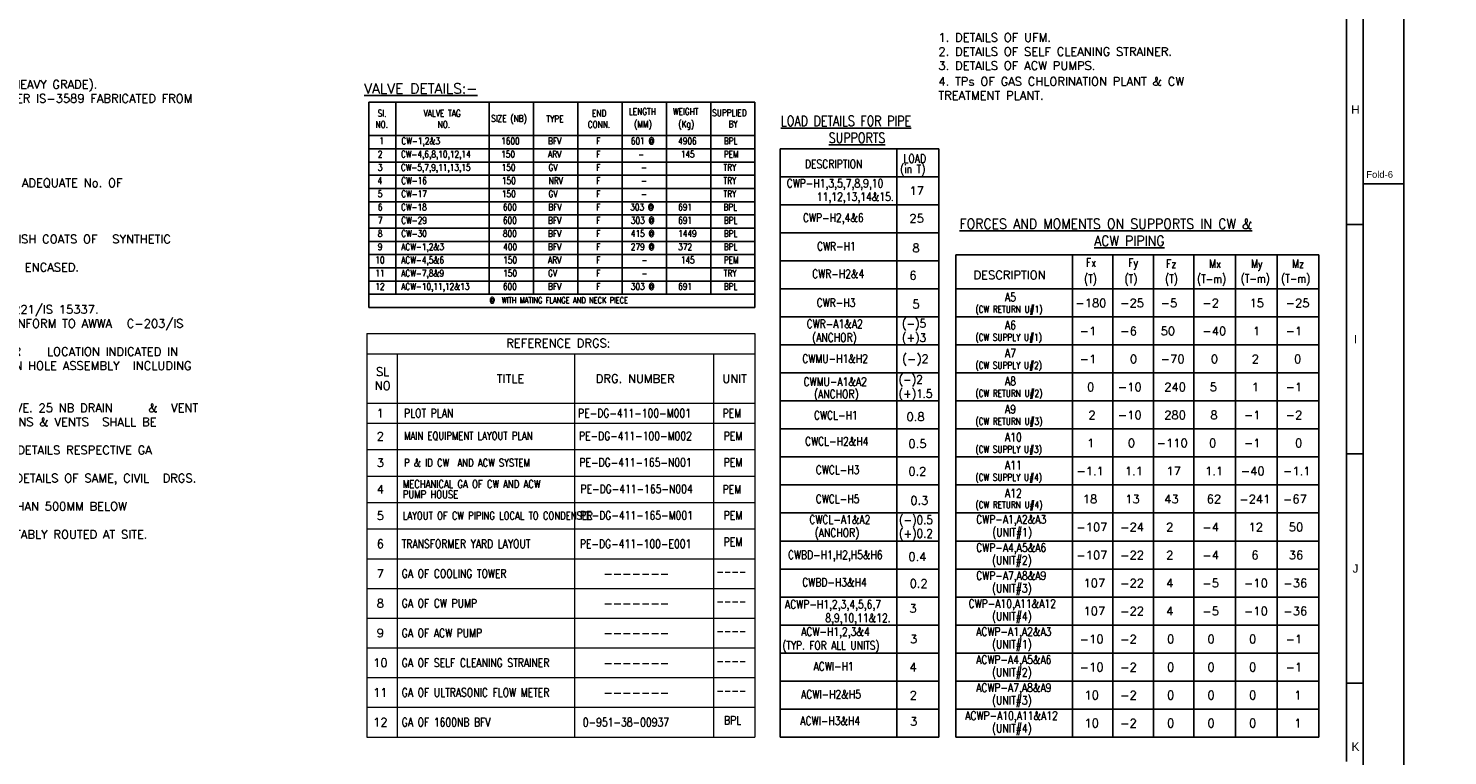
# Model space of a CAD drawing. Header units: inches. Extents: x -341304 to 31571016, y -692717 to 2132253.
# Tile 210 of 256: x 696259 to 906429, y -553978 to -446218. Entities that reach past the tile are written whole.
import ezdxf
from ezdxf.enums import TextEntityAlignment as Align

# ---------------------------------------------------------------- set-up
doc = ezdxf.new("R2010")
doc.units = ezdxf.units.IN
doc.header["$MEASUREMENT"] = 0
doc.layers.add('DIM', color=1, linetype='Continuous')
doc.layers.add('text', color=3, linetype='Continuous')
doc.styles.add('COMPLEX', font='complex')
doc.styles.add('ROMANC', font='ROMANC.SHX')
doc.styles.add('ROMANS', font='romans')
doc.styles.add('ROMANT', font='romant', dxfattribs={"height": 5})
doc.styles.add('SIMPLEX', font='simplex')
doc.styles.get("Standard").update_dxf_attribs({"font": 'arial.ttf'})

# ---------------------------------------------------------------- blocks, each defined once
blk = doc.blocks.new('SCS1')
at = {"layer": 'text', "insert": (-401120.2, -376132.1, 11948.8), "char_height": 1000, "width": 10113.263, "attachment_point": 1, "style": 'ROMANS'}
blk.add_mtext('\\pi747.11;600NB ACW \\P\\pi2318.5;SUPPLY', dxfattribs=at)
at = {"layer": 'text', "color": 1, "insert": (-413480.4, -388765.5, 10342.3), "char_height": 1250, "width": 40447.101, "attachment_point": 1, "style": 'ROMANT'}
blk.add_mtext("\\pi1116.4;{\\LENLARGED DETAIL-A' OF ACW PIPING}", dxfattribs=at)
blk = doc.blocks.new("m'")
at = {"layer": 'text', "insert": (-611272, -191147.3, 11948.8), "char_height": 1000, "width": 9872.579, "attachment_point": 1, "style": 'ROMANS'}
blk.add_mtext('\\pi555.34;2300NB CW \\P\\pi364.86;RETURN U#1 ', dxfattribs=at)
at = {"layer": 'text', "color": 1, "char_height": 1250, "width": 40447.101, "attachment_point": 1, "style": 'ROMANT'}
for s, insert in [('\\pi15319;{\\W0.8;\\LSCALE 1:125}', (-609854.9, -202349.3, 10342.3)), ("\\pi12694;{\\LSECTION M'-M'}", (-609854.9, -204890.3, 10342.3))]:
    blk.add_mtext(s, dxfattribs=dict(at, insert=insert))
blk = doc.blocks.new('FORMAT-A0')
for p, q in [((1171.97, 125.82), (1171.97, 817.01)), ((1188.97, 297.01), (1176.97, 297.01)), ((1171.97, 285.01), (1176.97, 285.01)), ((1171.97, 217.01), (1176.97, 217.01)), ((1171.97, 149.01), (1176.97, 149.01))]:
    blk.add_line(p, q)
for points in [[(1188.97, 841.01), (-0.03, 841.01), (-0.03, 0.01), (1188.97, 0.01)], [(1176.97, 829.01), (11.97, 829.01), (11.97, 12.01), (1176.97, 12.01)]]:
    blk.add_lwpolyline(points, close=True)
for s, p in [('H', (1174.66, 319.01)), ('I', (1174.66, 251.01)), ('J', (1174.66, 183.01)), ('K', (1174.66, 130.23))]:
    blk.add_text(s, height=2.5).set_placement(p, align=Align.MIDDLE)
blk.add_text('Fold-6', height=2).set_placement((1177.87, 298.79))
blk = doc.blocks.new('valve det')
at = {"color": 7}
for p, q in [((-50071, -259808), (7077, -259808)), ((-50071, -259808), (-50071, -290218)), ((-46066, -259808), (-46066, -288258)), ((-32244, -259808), (-32244, -288258)), ((-25682, -259808), (-25682, -288258)), ((-19120, -259808), (-19120, -288258)), ((-12558, -259808), (-12558, -288258)), ((-5996, -259808), (-5996, -288258)), ((566, -259808), (566, -288258)), ((7077, -259808), (7077, -290218)), ((-50071, -264741), (7077, -264741)), ((-50071, -266701), (7077, -266701)), ((-50071, -268661), (7077, -268661)), ((-50071, -270620), (7077, -270620)), ((-50071, -272580), (7077, -272580)), ((-50071, -274540), (7077, -274540)), ((-50071, -276500), (7077, -276500)), ((-50071, -278459), (7077, -278459)), ((-50071, -280419), (7077, -280419)), ((-50071, -282379), (7077, -282379)), ((-50071, -284339), (7077, -284339)), ((-50071, -286299), (7077, -286299)), ((-50071, -288258), (7077, -288258)), ((-50071, -290218), (7077, -290218))]:
    blk.add_line(p, q, dxfattribs=at)
at = {"layer": 'text', "style": 'COMPLEX'}
blk.add_text('  %%UVALVE DETAILS:-', height=1500, dxfattribs=at).set_placement((-52829, -258511))
at = {"layer": 'text', "width": 0.8}
for s, height, style, p in [('NO.', 1000, 'ROMANC', (-49097, -263608)), ('SI.', 1000, 'ROMANC', (-48774, -261941)), ('VALVE TAG', 1000, 'ROMANC', (-41986, -261941)), ('NO.', 1000, 'ROMANC', (-39890, -263608)), ('SIZE (NB)', 1000, 'ROMANC', (-31973, -262703)), ('TYPE', 1000, 'ROMANC', (-23791, -262774)), ('CONN.', 1000, 'ROMANC', (-17667, -263608)), ('END', 1000, 'ROMANC', (-17039, -261941)), ('LENGTH', 1000, 'ROMANC', (-11586, -261679)), ('(MM)', 1000, 'ROMANC', (-10805, -263536)), ('WEIGHT', 1000, 'ROMANC', (-5042, -261679)), ('(Kg)', 1000, 'ROMANC', (-4261, -263536)), ('SUPPLIED', 1000, 'ROMANC', (758, -261869)), ('BY', 1000, 'ROMANC', (3182, -263536)), ('1', 1000, 'ROMANS', (-48526, -266041)), ('CW-1,2&3', 1000, 'ROMANS', (-45261, -266041)), ('1600', 1000, 'ROMANS', (-30487, -266041)), ('BFV', 1000, 'ROMANS', (-23544, -266041)), ('F', 1000, 'ROMANS', (-16409, -266041)), ('601 @', 1000, 'ROMANS', (-11286, -266041)), ('4906', 1000, 'ROMANS', (-4278, -266041)), ('BPL', 1000, 'ROMANS', (2476, -266041)), ('3', 1000, 'ROMANS', (-48754, -269961)), ('2', 1000, 'ROMANS', (-48754, -268001)), ('CW-5,7,9,11,13,15', 1000, 'ROMANS', (-45339, -269961)), ('CW-4,6,8,10,12,14', 1000, 'ROMANS', (-45323, -268001)), ('150', 1000, 'ROMANS', (-30487, -268001)), ('150', 1000, 'ROMANS', (-30421, -269961)), ('ARV', 1000, 'ROMANS', (-23544, -268001)), ('GV', 1000, 'ROMANS', (-23487, -269961)), ('F', 1000, 'ROMANS', (-16409, -268001)), ('F', 1000, 'ROMANS', (-16409, -269961)), ('  -', 1000, 'ROMANS', (-11286, -268001)), ('145', 1000, 'ROMANS', (-3887, -268001)), ('TRY', 1000, 'ROMANS', (2430, -269961)), ('PEM', 1000, 'ROMANS', (2476, -268001)), ('4', 1000, 'ROMANS', (-48792, -271920)), ('CW-16', 1000, 'ROMANS', (-45287, -271920)), ('150', 1000, 'ROMANS', (-30384, -271920)), ('NRV', 1000, 'ROMANS', (-23447, -271920)), ('F', 1000, 'ROMANS', (-16409, -271920)), ('-', 1000, 'ROMANS', (-9772, -269961)), ('TRY', 1000, 'ROMANS', (2430, -271920)), ('5', 1000, 'ROMANS', (-48754, -273880)), ('CW-17', 1000, 'ROMANS', (-45287, -273880)), ('150', 1000, 'ROMANS', (-30384, -273880)), ('GV', 1000, 'ROMANS', (-23487, -273880)), ('F', 1000, 'ROMANS', (-16409, -273880)), ('-', 1000, 'ROMANS', (-9772, -271920)), ('TRY', 1000, 'ROMANS', (2430, -273880)), ('6', 1000, 'ROMANS', (-48754, -275840)), ('CW-18', 1000, 'ROMANS', (-45311, -275840)), ('600', 1000, 'ROMANS', (-30237, -275840)), ('BFV', 1000, 'ROMANS', (-23503, -275840)), ('F', 1000, 'ROMANS', (-16409, -275840)), ('303 @', 1000, 'ROMANS', (-11376, -275840)), ('-', 1000, 'ROMANS', (-9772, -273880)), ('691', 1000, 'ROMANS', (-4278, -275840)), ('BPL', 1000, 'ROMANS', (2430, -275840)), ('7', 1000, 'ROMANS', (-48754, -277800)), ('CW-29', 1000, 'ROMANS', (-45287, -277800)), ('F', 1000, 'ROMANS', (-16409, -277800)), ('691', 1000, 'ROMANS', (-4278, -277800)), ('8', 1000, 'ROMANS', (-48754, -279759)), ('CW-30', 1000, 'ROMANS', (-45287, -279759)), ('F', 1000, 'ROMANS', (-16409, -279759)), ('1449', 1000, 'ROMANS', (-4278, -279759)), ('9', 1000, 'ROMANS', (-48754, -281719)), ('ACW-1,2&3', 1000, 'ROMANS', (-45287, -281719)), ('400', 1000, 'ROMANS', (-30193, -281719)), ('BFV', 1000, 'ROMANS', (-23544, -281719)), ('F', 1000, 'ROMANS', (-16409, -281719)), ('279 @', 1000, 'ROMANS', (-11286, -281719)), ('372', 1000, 'ROMANS', (-4278, -281719)), ('BPL', 1000, 'ROMANS', (2476, -281719)), ('10', 1000, 'ROMANS', (-49120, -283679)), ('ACW-4,5&6', 1000, 'ROMANS', (-45287, -283679)), ('150', 1000, 'ROMANS', (-30193, -283679)), ('ARV', 1000, 'ROMANS', (-23544, -283679)), ('F', 1000, 'ROMANS', (-16409, -283679)), ('-', 1000, 'ROMANS', (-9712, -283679)), ('145', 1000, 'ROMANS', (-3887, -283679)), ('PEM', 1000, 'ROMANS', (2476, -283679)), ('11', 1000, 'ROMANS', (-49120, -285639)), ('ACW-7,8&9', 1000, 'ROMANS', (-45287, -285639)), ('150', 1000, 'ROMANS', (-30193, -285639)), ('GV', 1000, 'ROMANS', (-23544, -285639)), ('F', 1000, 'ROMANS', (-16409, -285639)), ('-', 1000, 'ROMANS', (-9712, -285639)), ('TRY', 1000, 'ROMANS', (2476, -285639)), ('12', 1000, 'ROMANS', (-49120, -287599)), ('ACW-10,11,12&13', 1000, 'ROMANS', (-45287, -287599)), ('F', 1000, 'ROMANS', (-16409, -287599)), ('691', 1000, 'ROMANS', (-4278, -287599)), ('@  WITH MATING FLANGE AND NECK PIECE', 900, 'ROMANS', (-32222, -289600))]:
    blk.add_text(s, height=height, dxfattribs=dict(at, style=style)).set_placement(p)
at = {"layer": 'text', "color": 3, "style": 'ROMANS', "width": 0.8}
for s, p in [('600', (-30229, -277800)), ('BFV', (-23544, -277800)), ('303 @', (-11286, -277800)), ('BPL', (2476, -277800)), ('800', (-30229, -279759)), ('BFV', (-23544, -279759)), ('415 @', (-11286, -279759)), ('BPL', (2476, -279759)), ('600', (-30229, -287599)), ('BFV', (-23544, -287599)), ('303 @', (-11286, -287599)), ('BPL', (2476, -287599))]:
    blk.add_text(s, height=1000, dxfattribs=at).set_placement(p)
blk = doc.blocks.new('load table')
at = {"color": 7}
for p, q in [((260789, -118575), (260789, -205725)), ((260789, -118575), (284289, -118575)), ((260789, -122725), (284289, -122725)), ((260789, -126875), (284289, -126875)), ((260789, -131025), (284289, -131025)), ((260789, -135175), (284289, -135175)), ((260789, -139325), (284289, -139325)), ((260789, -143475), (284289, -143475)), ((260789, -147625), (284289, -147625)), ((260789, -151775), (284289, -151775)), ((260789, -155925), (284289, -155925)), ((260789, -160075), (284289, -160075)), ((260789, -164225), (284289, -164225)), ((260789, -168375), (284289, -168375)), ((260789, -172525), (284289, -172525)), ((260789, -176675), (284289, -176675)), ((260789, -180825), (284289, -180825)), ((260789, -184975), (284289, -184975)), ((260789, -189125), (284289, -189125)), ((260789, -193275), (284289, -193275)), ((260789, -197425), (284289, -197425)), ((260789, -201575), (284289, -201575)), ((260789, -205725), (284289, -205725))]:
    blk.add_line(p, q, dxfattribs=at)
at = {"color": 7, "linetype": 'Continuous', "ltscale": 200}
blk.add_line((278062, -118575), (278062, -205725), dxfattribs=at)
at = {"color": 7, "linetype": 'Continuous'}
blk.add_line((284289, -118575), (284289, -205725), dxfattribs=at)
at = {"layer": 'text'}
for s, height, style, width, p in [('LOAD', 1250, 'ROMANC', 0.8, (279054, -120629, 35984)), ('DESCRIPTION', 1250, 'ROMANC', 0.8, (264457, -121438, 35984)), ('(in T)', 1250, 'ROMANC', 0.8, (278569, -122171, 35984)), ('CWP-H1,3,5,7,8,9,10', 1250, 'SIMPLEX', 0.8, (261768, -124298, 35984)), ('11,12,13,14&15.', 1250, 'SIMPLEX', 0.8, (266224, -126290, 35984)), ('CWP-H2,4&6', 1250, 'SIMPLEX', 0.8, (264166, -129402)), ('CWR-H1', 1250, 'SIMPLEX', 0.8, (266257, -133634)), ('CWR-H2&4', 1250, 'SIMPLEX', 0.8, (265541, -137713)), ('CWR-H3', 1250, 'SIMPLEX', 0.8, (266204, -141984)), ('CWR-A1&A2', 1250, 'SIMPLEX', 0.8, (264723, -145119)), ('(-)5', 1250, 'SIMPLEX', 0.9, (278839, -145058)), ('(ANCHOR)', 1250, 'SIMPLEX', 0.8, (265528, -147149)), ('(+)3', 1250, 'SIMPLEX', 0.9, (278839, -147164)), ('CWMU-H1&H2', 1250, 'SIMPLEX', 0.8, (264074, -150284)), ('CWMU-A1&A2', 1250, 'SIMPLEX', 0.8, (264259, -153693)), ('(-)2', 1250, 'SIMPLEX', 0.9, (278337, -153358)), ('(ANCHOR)', 1250, 'SIMPLEX', 0.8, (265811, -155525)), ('(+)1.5', 1250, 'SIMPLEX', 0.9, (278337, -155464)), ('CWCL-H1', 1250, 'SIMPLEX', 0.8, (265806, -158662)), ('CWCL-H2&H4', 1250, 'SIMPLEX', 0.8, (264485, -162523)), ('CWCL-H3', 1250, 'SIMPLEX', 0.8, (266073, -166752)), ('CWCL-H5', 1250, 'SIMPLEX', 0.8, (266063, -171067)), ('CWCL-A1&A2', 1250, 'SIMPLEX', 0.8, (265117, -174112)), ('(-)0.5', 1250, 'SIMPLEX', 0.9, (278402, -174167)), ('(ANCHOR)', 1250, 'SIMPLEX', 0.8, (265909, -176073)), ('(+)0.2', 1250, 'SIMPLEX', 0.9, (278402, -176181)), ('CWBD-H1,H2,H5&H6', 1250, 'SIMPLEX', 0.8, (261959, -179350)), ('CWBD-H3&H4', 1250, 'SIMPLEX', 0.8, (264066, -183414)), ('ACWP-H1,2,3,4,5,6,7', 1250, 'SIMPLEX', 0.8, (261517, -186682, 35984)), ('8,9,10,11&12.', 1250, 'SIMPLEX', 0.8, (267477, -188691, 35984)), ('ACW-H1,2,3&4', 1250, 'SIMPLEX', 0.8, (263905, -190731, 35984)), ('(TYP. FOR ALL UNITS)', 1225, 'SIMPLEX', 0.8, (261133, -192763, 35984)), ('ACWI-H1', 1250, 'SIMPLEX', 0.8, (265735, -195872, 35984)), ('ACWI-H2&H5', 1250, 'SIMPLEX', 0.8, (263895, -200019, 35984)), ('ACWI-H3&H4', 1250, 'SIMPLEX', 0.8, (263785, -203943, 35984))]:
    blk.add_text(s, height=height, dxfattribs=dict(at, style=style, width=width)).set_placement(p)
at = {"layer": 'text', "style": 'SIMPLEX'}
for s, p in [('17', (279946, -125399)), ('25', (279946, -129499)), ('8', (280394, -133876)), ('6', (279946, -137942)), ('5', (280372, -142213)), ('(-)2', (278839, -150297)), ('0.8', (279516, -158891)), ('0.5', (279788, -162892)), ('0.2', (279778, -166981)), ('0.3', (280074, -171296)), ('0.4', (279787, -179611)), ('0.2', (279966, -183598)), ('3', (279923, -187292)), ('3', (280011, -191829)), ('4', (279956, -195987)), ('2', (279986, -200167)), ('3', (280033, -204035))]:
    blk.add_text(s, height=1250, dxfattribs=at).set_placement(p)
at = {"layer": 'text', "insert": (260813, -113684), "char_height": 1500, "width": 23834.14, "attachment_point": 1, "style": 'ROMANT'}
blk.add_mtext('\\pi88.497;{\\W0.8;\\LLOAD DETAILS FOR PIPE \\P\\pi7174.2;SUPPORTS}', dxfattribs=at)
blk = doc.blocks.new('anchor det')
at = {"color": 7}
for p, q in [((161939, -137198), (215703, -137198)), ((161939, -137198), (161939, -208646)), ((161939, -137198), (215703, -137198)), ((161939, -142246), (215703, -142246)), ((161939, -146396), (215703, -146396)), ((161939, -150546), (215703, -150546)), ((161939, -154696), (215703, -154696)), ((161939, -158846), (215703, -158846)), ((161939, -162996), (215703, -162996)), ((161939, -167146), (215703, -167146)), ((161939, -171296), (215703, -171296)), ((161939, -175446), (215703, -175446)), ((161939, -179596), (215703, -179596)), ((161939, -183746), (215703, -183746)), ((161939, -187896), (215703, -187896)), ((161939, -192046), (215703, -192046)), ((161939, -196196), (215703, -196196)), ((161939, -200346), (215703, -200346)), ((161939, -204496), (215703, -204496)), ((161939, -208646), (215703, -208646))]:
    blk.add_line(p, q, dxfattribs=at)
at = {"color": 7, "linetype": 'Continuous', "ltscale": 200}
blk.add_line((179213, -137198), (179213, -208646), dxfattribs=at)
at = {"color": 7, "linetype": 'Continuous'}
for p, q in [((185208, -137198), (185208, -208646)), ((191204, -137198), (191204, -208646)), ((197200, -137198), (197200, -208646)), ((203367, -137198), (203367, -208646)), ((209535, -137198), (209535, -208646)), ((215703, -137198), (215703, -208646))]:
    blk.add_line(p, q, dxfattribs=at)
at = {"linetype": 'Continuous', "ltscale": 200}
blk.add_line((196317, -137198), (202932, -137198), dxfattribs=at)
at = {"layer": 'text', "width": 0.8}
for s, height, style, p in [('Fx', 1250, 'ROMANC', (181220, -138952)), ('Fy', 1250, 'ROMANC', (187475, -138987)), ('Fz', 1250, 'ROMANC', (193088, -139140)), ('Mx', 1250, 'ROMANC', (199459, -139140)), ('My', 1250, 'ROMANC', (205647, -139140)), ('Mz', 1250, 'ROMANC', (211736, -139140)), ('(T)', 1250, 'ROMANC', (180937, -141373)), ('(T)', 1250, 'ROMANC', (186933, -141373)), ('(T)', 1250, 'ROMANC', (192929, -141373)), ('(T-m)', 1250, 'ROMANC', (197672, -141373)), ('(T-m)', 1250, 'ROMANC', (204143, -141327)), ('(T-m)', 1250, 'ROMANC', (210130, -141327)), ('A5', 1250, 'SIMPLEX', (169229, -144086)), ('(CW RETURN U#1)', 1000, 'SIMPLEX', (164853, -145762)), ('A6', 1250, 'SIMPLEX', (169229, -148236)), ('(CW SUPPLY U#1)', 1000, 'SIMPLEX', (164853, -149912)), ('A7', 1250, 'SIMPLEX', (169229, -152386)), ('(CW SUPPLY U#2)', 1000, 'SIMPLEX', (164853, -154062)), ('A8', 1250, 'SIMPLEX', (169229, -156536)), ('(CW RETURN U#2)', 1000, 'SIMPLEX', (164853, -158212)), ('A9', 1250, 'SIMPLEX', (169229, -160686)), ('(CW RETURN U#3)', 1000, 'SIMPLEX', (164853, -162362)), ('A10', 1250, 'SIMPLEX', (169229, -164836)), ('(CW SUPPLY U#3)', 1000, 'SIMPLEX', (164853, -166512)), ('A11', 1250, 'SIMPLEX', (169229, -168986)), ('(CW SUPPLY U#4)', 1000, 'SIMPLEX', (164853, -170662)), ('A12', 1250, 'SIMPLEX', (169229, -173136)), ('(CW RETURN U#4)', 1000, 'SIMPLEX', (164853, -174730)), ('CWP-A1,A2&A3', 1250, 'SIMPLEX', (164964, -177018)), ('(UNIT#1)', 1250, 'SIMPLEX', (167342, -178923)), ('CWP-A4,A5&A6', 1250, 'SIMPLEX', (164964, -181201)), ('(UNIT#2)', 1250, 'SIMPLEX', (167310, -183073)), ('CWP-A7,A8&A9', 1250, 'SIMPLEX', (164964, -185351)), ('(UNIT#3)', 1250, 'SIMPLEX', (167310, -187223)), ('CWP-A10,A11&A12', 1250, 'SIMPLEX', (163837, -189501)), ('(UNIT#4)', 1250, 'SIMPLEX', (167310, -191373)), ('ACWP-A1,A2&A3', 1250, 'SIMPLEX', (164964, -193651)), ('(UNIT#1)', 1250, 'SIMPLEX', (167310, -195523)), ('ACWP-A4,A5&A6', 1250, 'SIMPLEX', (164964, -197801)), ('(UNIT#2)', 1250, 'SIMPLEX', (167310, -199673)), ('ACWP-A7,A8&A9', 1250, 'SIMPLEX', (164964, -201951)), ('(UNIT#3)', 1250, 'SIMPLEX', (167310, -203823)), ('ACWP-A10,A11&A12', 1250, 'SIMPLEX', (163343, -206101)), ('(UNIT#4)', 1250, 'SIMPLEX', (167310, -207973))]:
    blk.add_text(s, height=height, dxfattribs=dict(at, style=style)).set_placement(p)
at = {"layer": 'text', "style": 'SIMPLEX'}
for s, p in [('-180', (179643, -144957)), ('-25', (186286, -144957)), ('-5', (192281, -144957)), ('-2', (198449, -144957)), ('15', (205442, -144957)), ('-25', (210784, -144957)), ('-1', (180290, -149107)), ('-6', (186286, -149107)), ('50', (192281, -149107)), ('-40', (198449, -149107)), ('1', (205934, -149107)), ('-1', (210784, -149107)), ('-1', (180290, -153257)), ('0', (187727, -153257)), ('-70', (192281, -153257)), ('0', (199718, -153257)), ('2', (205770, -153257)), ('0', (212053, -153257)), ('0', (181368, -157407)), ('-10', (185947, -157407)), ('240', (192811, -157407)), ('5', (199556, -157407)), ('1', (205770, -157407)), ('-1', (210784, -157407)), ('2', (181585, -161557)), ('-10', (185947, -161557)), ('280', (192811, -161557)), ('8', (199643, -161557)), ('-1', (204617, -161557)), ('-2', (210784, -161557)), ('1', (181387, -165707)), ('0', (187426, -165707)), ('-110', (191690, -165707)), ('0', (199450, -165707)), ('-1', (204617, -165707)), ('0', (212183, -165707)), ('-1.1', (179805, -169857)), ('1.1', (186990, -169857)), ('17', (193127, -169857)), ('1.1', (198864, -169857)), ('-40', (204149, -169857)), ('-1.1', (210398, -169857)), ('18', (180748, -174007)), ('13', (187033, -174007)), ('43', (192811, -174007)), ('62', (199095, -174007)), ('-241', (203923, -174007)), ('-67', (210396, -174007)), ('-107', (179790, -178157)), ('-24', (186286, -178157)), ('2', (193105, -178157)), ('-4', (198449, -178157)), ('12', (205312, -178157)), ('50', (211245, -178157)), ('-107', (179790, -182307)), ('-22', (186286, -182307)), ('2', (193105, -182307)), ('-4', (198449, -182307)), ('6', (205721, -182307)), ('36', (211245, -182307)), ('107', (180865, -186457)), ('-22', (186286, -186457)), ('4', (193105, -186457)), ('-5', (198449, -186457)), ('-10', (204617, -186457)), ('-36', (210449, -186457)), ('107', (180865, -190607)), ('-22', (186286, -190607)), ('4', (193105, -190607)), ('-5', (198449, -190607)), ('-10', (204617, -190607)), ('-36', (210449, -190607)), ('-10', (180290, -194757)), ('-2', (186286, -194757)), ('0', (193226, -194757)), ('0', (199221, -194757)), ('0', (205389, -194757)), ('-1', (210784, -194757)), ('-10', (180290, -198907)), ('-2', (186286, -198907)), ('0', (193226, -198907)), ('0', (199221, -198907)), ('0', (205389, -198907)), ('-1', (210784, -198907)), ('10', (180989, -203057)), ('-2', (186286, -203057)), ('0', (193226, -203057)), ('0', (199221, -203057)), ('0', (205389, -203057)), ('1', (212075, -203057)), ('10', (180989, -207207)), ('-2', (186286, -207207)), ('0', (193226, -207207)), ('0', (199221, -207207)), ('0', (205389, -207207)), ('1', (212075, -207207))]:
    blk.add_text(s, height=1250, dxfattribs=at).set_placement(p)
at = {"layer": 'text', "attachment_point": 1}
for s, insert, char_height, width, style in [('\\pi560.81;{\\W0.9;\\LFORCES AND MOMENTS ON SUPPORTS IN CW & \\P\\pi20489;ACW PIPING}', (161953, -131861), 1500, 53707.34, 'ROMANT'), ('DESCRIPTION', (164572, -139556), 1250, 5562.98, 'ROMANC')]:
    blk.add_mtext(s, dxfattribs=dict(at, insert=insert, char_height=char_height, width=width, style=style))
blk = doc.blocks.new('REF DRGS')
at = {"layer": 'text', "color": 7, "lineweight": 18}
for p, q in [((137653, -241558), (195087, -241558)), ((137653, -241558), (137653, -301372)), ((195087, -241558), (195087, -301372)), ((137653, -244613), (195087, -244613)), ((142129, -244613), (142129, -301372)), ((168403, -244613), (168403, -301372)), ((188953, -244613), (188953, -301372)), ((137653, -251916), (195087, -251916)), ((137653, -254844), (195087, -254844)), ((137653, -258768), (195087, -258768)), ((137653, -262691), (195087, -262691)), ((137653, -266615), (195087, -266615)), ((137653, -270539), (195087, -270539)), ((137653, -274943), (195087, -274943)), ((137653, -279348), (195087, -279348)), ((137653, -283753), (195087, -283753)), ((137653, -288158), (195087, -288158)), ((137653, -292563), (195087, -292563)), ((137653, -296967), (195087, -296967)), ((137653, -301372), (195087, -301372))]:
    blk.add_line(p, q, dxfattribs=at)
at = {"layer": 'text', "style": 'ROMANC'}
blk.add_text('REFERENCE DRGS:', height=1250, rotation=360, dxfattribs=at).set_placement((158276, -243634))
at = {"layer": 'text', "style": 'ROMANS', "width": 0.8}
for s, p in [('PE-DG-411-100-M001', (168918, -254005)), ('PEM', (190320, -254005)), ('PE-DG-411-100-M002', (169050, -257379)), ('PEM', (190479, -257379)), ('PE-DG-411-165-N001', (169108, -261303)), ('PEM', (190479, -261303)), ('PE-DG-411-165-N004', (169263, -265226)), ('PEM', (190320, -265278)), ('PE-DG-411-165-M001', (169211, -269150)), ('PEM', (190479, -269150)), ('PE-DG-411-100-E001', (169187, -273366)), ('PEM', (190479, -273073)), ('----', (189387, -277478)), ('----', (189387, -281883)), ('----', (189387, -286288)), ('----', (189387, -290692)), ('----', (189387, -295097)), ('BPL', (190533, -299502)), ('0-951-38-00937', (169616, -299795))]:
    blk.add_text(s, height=1250, rotation=360, dxfattribs=at).set_placement(p)
at = {"layer": 'text', "char_height": 1250, "attachment_point": 5}
for s, insert, width, style in [('SL NO', (139972, -248265), 4695.44, 'ROMANC'), ('TITLE', (158907, -248265), 18158.8, 'ROMANC'), ('DRG. NUMBER', (177369, -248265), 26967.5, 'ROMANC'), ('UNIT', (192088, -248265), 9809.72, 'ROMANC'), ('-------', (177538, -277146), 26967.5, 'ROMANS'), ('-------', (177538, -281551), 26967.5, 'ROMANS'), ('-------', (177538, -285955), 26967.5, 'ROMANS'), ('-------', (177538, -290360), 26967.5, 'ROMANS'), ('-------', (177538, -294765), 26967.5, 'ROMANS')]:
    blk.add_mtext(s, dxfattribs=dict(at, insert=insert, width=width, style=style))
at = {"layer": 'text', "lineweight": 18, "char_height": 1250, "style": 'ROMANS'}
for s, insert, width, attachment_point in [('1', (139622, -253380), 10924.18, 5), ('2', (139622, -256806), 10924.18, 5), ('3', (139622, -260730), 10924.18, 5), ('4', (139622, -264653), 10924.18, 5), ('5', (139622, -268577), 10924.18, 5), ('\\A1;{\\H0.91667x;\\W0.8;LAYOUT OF CW PIPING LOCAL TO CONDENSER}', (142959, -268577), 27079.38, 4), ('6', (139622, -272741), 10924.18, 5), ('{\\W0.8;TRANSFORMER YARD LAYOUT}', (142794, -272741), 25941.22, 4), ('7', (139622, -277146), 10924.18, 5), ('{\\W0.8;GA OF COOLING TOWER}', (142794, -277146), 25941.22, 4), ('8', (139622, -281551), 10924.18, 5), ('{\\W0.8;GA OF CW PUMP}', (142794, -281551), 25941.22, 4), ('9', (139622, -285955), 10924.18, 5), ('{\\W0.8;GA OF ACW PUMP}', (142794, -285955), 25941.22, 4), ('10', (139622, -290360), 10924.18, 5), ('{\\W0.8;GA OF SELF CLEANING STRAINER}', (142794, -290360), 25941.22, 4), ('11', (139622, -294765), 10924.18, 5), ('{\\W0.8;GA OF ULTRASONIC FLOW METER}', (142794, -294765), 25941.22, 4), ('12', (139622, -299170), 10924.18, 5), ('{\\W0.8;GA OF 1600NB BFV}', (142794, -299170), 25941.22, 4)]:
    blk.add_mtext(s, dxfattribs=dict(at, insert=insert, width=width, attachment_point=attachment_point))
at = {"layer": 'text', "lineweight": 18, "char_height": 1250, "attachment_point": 4, "line_spacing_factor": 0.8, "style": 'ROMANS'}
for s, insert, width in [('{\\W0.8;PLOT PLAN}', (143152, -253380), 18158.8), ('{\\H0.91667x;\\W0.8;MAIN EQUIPMENT LAYOUT PLAN}', (143152, -256790), 18158.8), ('{\\H0.91667x;\\W0.8;P & ID CW  AND ACW SYSTEM }', (143152, -260730), 18158.8), ('\\A1;{\\H0.91667x;\\W0.8;MECHANICAL GA OF CW AND ACW PUMP HOUSE}', (142961, -264653), 23533.18)]:
    blk.add_mtext(s, dxfattribs=dict(at, insert=insert, width=width))

msp = doc.modelspace()

# ---------------------------------------------------------------- block references
at = {"xscale": 500.0000000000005, "yscale": 500.0000000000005, "zscale": 500.0000000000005}
msp.add_blockref('FORMAT-A0', (305449.3, -617760.7), dxfattribs=at)
at = {"color": 20}
for name, p in [('SCS1', (943059.6, -105163.5)), ("m'", (1182276.3, -292571.8))]:
    msp.add_blockref(name, p, dxfattribs=at)
at = {"layer": 'DIM', "color": 0}
for name, p in [('valve det', (796758.7, -197359.8)), ('load table', (546787.6, -345501.8)), ('anchor det', (671651.2, -342580.6)), ('REF DRGS', (608748.8, -249854.3))]:
    msp.add_blockref(name, p, dxfattribs=at)

# ---------------------------------------------------------------- texts
at = {"layer": 'text', "insert": (614011.9, -433060.3), "char_height": 1250, "attachment_point": 1, "style": 'ROMANS'}
msp.add_mtext_dynamic_manual_height_columns("\\pi-5000,l5000;1.^IALL DIMENSIONS ARE IN MM & ELEVATIONS ARE IN METRES UNLESS STATED OTHER WISE.\\P2.^IALL ELEVATIONS ARE REFERRED TO POWER HOUSE FINISHED GROUND FLOOR ELEVATION 0.0M WHICH    ^I{\\H1.4167x; }CORRESPONDS TO RL 69.5M. WHEREAS, PIPE ELEVATIONS ARE W.R.T CENTRE LINE OF PIPE UNLESS OTHERWISE {\\H1.2778x; }NOTED.{\\H1.3241x; }\\P\\pi-2500,l2500;3. ^IDESIGN PARAMETERS: {\\H1.3086x; }\\P\\pi0,l0;^IPRESSURE : 5 kg/sq.cm (g) FOR CW SYSTEM.{\\H1.5043x; }\\P^IPRESSURE : 7.5 kg/sq.cm (g) FOR ACW SYSTEM.{\\H1.5462x; }\\P^IDESIGN CW/ACW INLET TEMP. TO CONDENSER & VACUUM PUMP HEAT EXCH. =33°C.{\\H1.5322x; }\\P^IDESIGN ACW INLET TEMP. TO PHE'S = 36°C{\\H1.5369x; }\\P^IDESIGN MECHANICAL TEMPERATURE = 50°C{\\H1.3448x; }\\P\\pi-5000,l5000;4.^IMATERIALS OF CONSTRUCTION:{\\H1.3017x; }\\P\\pi-2500,l2500;^I^IA) PIPING UP TO AND INCLUDING 150NB SHALL BE CARBON STEEL ERW, IS:1239 (HEAVY GRADE).{\\H1.5066x; }\\P^I^IB) PIPING 200NB AND ABOVE SHALL BE CARBON STEEL ROLLED AND WELDED AS PER IS-3589 FABRICATED FROM     {\\H1.5454x; }^ICS PLATES AS PER IS:2062 GR. B.{\\H1.342x; }\\P\\pi-5000,l5000;5.^INORMAL MEASUREMENT STUBS SHALL BE AS PER DRG. NO: PE-DG-411-145-I101.{\\H1.3027x; }\\P6.^IPAINTING PROTECTION-PIPES:{\\H1.3158x; }\\P\\pi-2500,l2500;6.1^IINTERNAL SURFACE (FOR PIPE SIZE>1000NB):{\\H1.5019x; }\\P^I  A) SURFACE CLEANING BY WIRE BRUSH.{\\H1.547x; }\\P  ^IB) APPLICATION OF ONE COAT OF EPOXY RESIN BASED RED OXIDE PRIMER FOLLOWED BY ADEQUATE No. OF ^I{\\H1.532x; }^IFINISH PAINT OF COAL TAR EPOXY BASED PAINT TO ACHIEVE TOTAL DFT OF 150 MICRONS.{\\H1.3465x; }\\P6.2^IEXTERNAL SURFACE:{\\H1.3012x; }\\P^I^IA) SURFACE CLEANING BY WIRE BRUSH.{\\H1.5068x; }\\P\\pi-5000,l5000;^IB) APPLICATION OF ONE COAT OF RED LEAD PRIMER FOLLOWED BY ADEQUATE No. OF FINISH COATS OF {\\H1.5454x; }SYNTHETIC ENAMEL PAINT TO ACHIEVE TOTAL DFT OF 150 MICRONS.{\\H1.342x; }\\P\\pi-2500,l2500;6.3^ICW & CW MAKE UP BURIED PORTION COMING UNDER RAIL OR ROAD SHALL BE CONCRETE ENCASED.{\\H1.3027x; }\\P6.4^ICW & CW MAKE UP BURIED PIPE SHALL BE PROTECTED AS UNDER (AS PER IS-10221):{\\H1.5063x; }\\P\\pi0,l0;^IA) SURFACE CLEANING BY WIRE BRUSH.{\\H1.5455x; }\\P^IB) APPLY ONE COAT OF COALTAR/PRIMER/ENAMEL CONFORMING TO AWWA C-203/IS 10221/IS 15337.{\\H1.5324x; }\\P\\pi-5000,l5000;^IC) APPLY ONE LAYER OF TAPE COMPRISING OF COALTAR APPLICATION OF TAPE SHALL CONFORM TO AWWA {\\H1.5368x; }C-203/IS 15337 (APPENDIX-B) WITH THICKNESS OF TAPE AS 4mm.{\\H1.5354x; }\\P7.^I600NB MANHOLE WITH 150 NB VENT VALVE SHALL BE PROVIDED ON THE CW LINE AS PER^ILOCATION INDICATED IN {\\H1.3454x; }THE DRAWING. MANHOLE PROVIDED ON OTHER PIPES SHALL BE WITHOUT VENT VALVE. MAN HOLE ASSEMBLY {\\H1.3015x; }INCLUDING FLANGE, BLANK FLANGE WITH LIFTING LUGS, GASKET ETC. TO BE SUPPLIED ^IBY PC{\\W0.8;.\\H1.3162x;\\W1; }\\P8.^ICW SYSTEM : 150NB DRAIN & VENT VALVES SHALL BE PROVIDED.{\\H1.3113x; }\\P^IACW SYSTEM : 50 NB SIZE DRAIN & VENT VALVES SIZES FOR PIPE SIZES 400 NB & ABOVE. 25 NB DRAIN ^I& {\\H1.3129x; }VENT VALVES FOR PIPE SIZES UP TO 350NB. OTHER THAN THOSE INDICATED IN THE DRG., DRAINS & VENTS {\\H1.3124x; }SHALL BE SUITABLY LOCATED AT SITE AS PER REQUIREMENT. {\\W0.8; }{\\H1.3125x; }\\P9.^IDETAILS OF CW PUMP HOUSE & CW CHANNELS ARE SHOWN FOR REFERENCE ONLY. FOR DETAILS RESPECTIVE GA     {\\H1.3125x; }DRAWING TO BE REFERRED.{\\H1.3125x; }\\P10.^IENCASING, CONCRETE BLOCK & CW CHANNEL ARE SHOWN INDICATIVELY. FOR CONCRETE DETAILS OF SAME, CIVIL {\\H1.3125x; }DRGS. SHALL BE REFERRED.{\\H1.3125x; }\\P11.^ICIVIL TO PROVIDE CONCRETE ENCASING FOR PIPES WHERE EVER EARTH COVER IS LESS THAN 500MM BELOW       {\\H1.3125x; }DRAINS, TRENCHES & ANY OTHER CIVIL STRUCTURE.{\\H1.3125x; }\\P12.^IDEBRIS DISCHARGE PIPE FROM SELF CLEANING STRAINERS TO NEAREST DRAIN TO BE SUITABLY ROUTED AT SITE.{\\H1.3125x; }\\P13.^IHUME PIPE AT ROAD CROSSING SHALL BE AS PER IS456 NP3.^I^I{\\H1.3125x; }", width=116970.418, gutter_width=18361.7, heights=[127118.1], dxfattribs=at)
at = {"layer": 'text', "color": 1, "char_height": 1250, "attachment_point": 1, "style": 'ROMANS'}
for s, insert, width in [('1. DETAILS OF UFM. \\P2. DETAILS OF SELF CLEANING STRAINER. \\P3. DETAILS OF ACW PUMPS.', (831016.3, -446947.2), 41976.982), ('4. TPs OF GAS CHLORINATION PLANT & CW     TREATMENT PLANT.', (831016.3, -453453.7), 48684.695)]:
    msp.add_mtext(s, dxfattribs=dict(at, insert=insert, width=width))

doc.saveas('drawing.dxf')
